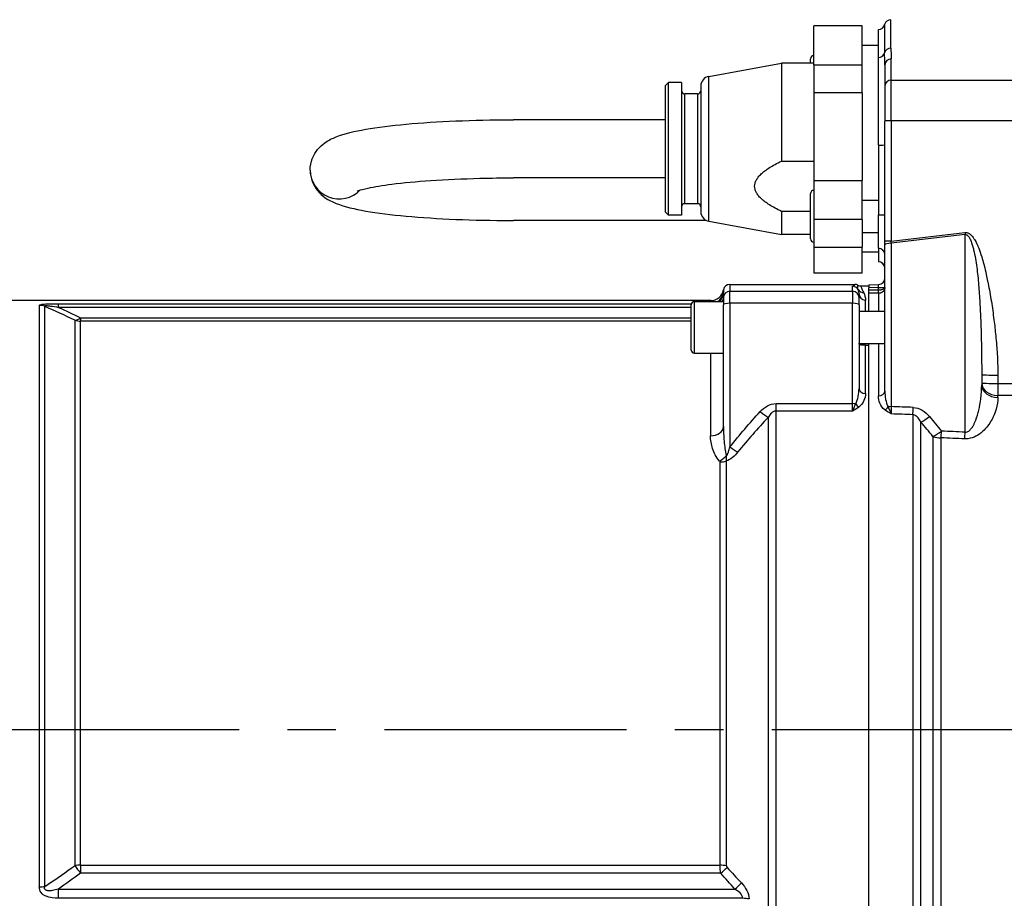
# Model space of a CAD drawing. Header units: millimetres. Extents: x 0 to 8400, y 0 to 5940.
# Tile 44 of 50: x 6719 to 7024, y 3654 to 3926. Entities that reach past the tile are written whole.
import ezdxf

# ---------------------------------------------------------------- set-up
doc = ezdxf.new("R2010")
doc.units = ezdxf.units.MM
doc.header["$LTSCALE"] = 20
doc.linetypes.add('MITTE', pattern=[2, 1.25, -0.25, 0.25, -0.25])
doc.layers.add('02-LINIE-035', color=2, linetype='CONTINUOUS')
doc.layers.add('05-ACHSE', color=1, linetype='MITTE')

msp = doc.modelspace()

# ---------------------------------------------------------------- linework, layer by layer
at = {"layer": '02-LINIE-035'}
for p, q in [((6988.51, 3916.83), (6988.51, 3925.67)), ((6964.64, 3911.73), (6964.64, 3923.8)), ((6979.64, 3923.8), (6964.64, 3923.8)), ((6979.64, 3911.73), (6979.64, 3923.8)), ((6984.64, 3914.01), (6984.64, 3922.67)), ((6986.57, 3924.17), (6986.57, 3915.42)), ((6984.64, 3917.67), (6979.64, 3917.67)), ((6963.64, 3912.17), (6963.64, 3913.54)), ((6984.64, 3886.82), (6984.64, 3914.01)), ((6988.64, 3906.96), (6988.64, 3913.52)), ((6932.11, 3908.11), (6954.64, 3912.17)), ((6954.64, 3912.17), (6954.64, 3881.86)), ((6964.64, 3912.17), (6954.64, 3912.17)), ((6964.64, 3911.73), (6979.64, 3911.73)), ((6964.64, 3911.73), (6964.64, 3903.06)), ((6979.64, 3903.06), (6979.64, 3911.73)), ((6986.64, 3911.68), (6986.64, 3905.21)), ((6932.11, 3863.22), (6932.11, 3908.11)), ((6988.64, 3906.96), (7096.83, 3906.96)), ((6988.64, 3894.35), (6988.64, 3906.96)), ((6918.64, 3905.17), (6919.64, 3906.17)), ((6918.64, 3905.17), (6918.64, 3866.17)), ((6919.64, 3865.17), (6919.64, 3906.17)), ((6923.64, 3906.17), (6919.64, 3906.17)), ((6923.64, 3906.17), (6923.64, 3865.17)), ((6929.64, 3905.16), (6929.64, 3866.18)), ((6986.64, 3905.21), (6986.64, 3894.28)), ((6924.64, 3868.67), (6924.64, 3902.67)), ((6928.64, 3902.67), (6924.64, 3902.67)), ((6928.64, 3902.67), (6928.64, 3868.67)), ((6979.64, 3903.06), (6964.64, 3903.06)), ((6964.64, 3903.06), (6964.64, 3875.84)), ((6979.64, 3903.06), (6979.64, 3875.84)), ((6918.64, 3894.67), (6871.64, 3894.67)), ((7097.03, 3894.35), (6988.64, 3894.35)), ((6988.64, 3894.35), (6988.64, 3857.11)), ((6986.64, 3857.04), (6986.64, 3894.28)), ((6984.64, 3886.82), (6984.64, 3865.19)), ((6954.64, 3881.86), (6964.64, 3881.86)), ((6918.64, 3876.67), (6871.64, 3876.67)), ((6964.64, 3875.84), (6979.64, 3875.84)), ((6964.64, 3875.84), (6964.64, 3863.76)), ((6979.64, 3863.76), (6979.64, 3875.84)), ((6963.64, 3857.8), (6963.64, 3871.8)), ((6928.64, 3868.67), (6924.64, 3868.67)), ((6979.64, 3869.8), (6984.64, 3869.8)), ((6918.64, 3866.17), (6919.64, 3865.17)), ((6923.64, 3865.17), (6919.64, 3865.17)), ((6954.64, 3866.29), (6954.64, 3859.17)), ((6963.64, 3866.29), (6954.64, 3866.29)), ((6984.64, 3854.9), (6984.64, 3865.19)), ((6931.35, 3863.47), (6871.64, 3863.47)), ((6932.11, 3863.22), (6954.64, 3859.17)), ((6979.64, 3863.76), (6964.64, 3863.76)), ((6964.64, 3863.76), (6964.64, 3855.18)), ((6979.64, 3863.76), (6979.64, 3855.18)), ((6963.64, 3859.17), (6954.64, 3859.17)), ((6979.64, 3859.8), (6984.64, 3859.8)), ((7011.51, 3859.09), (6988.58, 3856.43)), ((6988.64, 3857.11), (7011.43, 3859.76)), ((7011.51, 3797.92), (7011.51, 3859.09)), ((6964.64, 3855.18), (6979.64, 3855.18)), ((6964.64, 3855.18), (6964.64, 3847.14)), ((6979.64, 3847.14), (6979.64, 3855.18)), ((6984.64, 3854.9), (6984.64, 3850.7)), ((6986.64, 3855.91), (6986.64, 3857.04)), ((6986.64, 3810.63), (6986.64, 3855.91)), ((6988.58, 3856.43), (6988.58, 3805.82)), ((6984.64, 3853.67), (6979.64, 3853.67)), ((6984.64, 3850.7), (6984.64, 3850.67)), ((6979.64, 3847.14), (6964.64, 3847.14)), ((6938.64, 3843.67), (6977.31, 3843.67)), ((6938.64, 3843.67), (6938.64, 3841.54)), ((6976.64, 3841.54), (6976.64, 3843.04)), ((6981.64, 3843.17), (6979.25, 3843.17)), ((6981.64, 3843.59), (6984.69, 3843.67)), ((6981.64, 3843.59), (6981.64, 3842.59)), ((6984.69, 3842.67), (6981.64, 3842.59)), ((6981.64, 3841.91), (6981.64, 3842.59)), ((6984.69, 3841.89), (6984.69, 3842.67)), ((6984.69, 3842.67), (6986.63, 3842.67)), ((6936.64, 3839.54), (6936.64, 3841.18)), ((6936.64, 3839.54), (6936.64, 3837.32)), ((6938.64, 3841.54), (6976.64, 3841.54)), ((6938.64, 3837.84), (6938.64, 3841.54)), ((6976.64, 3841.54), (6976.64, 3837.84)), ((6978.64, 3840.76), (6978.64, 3839.54)), ((6978.64, 3837.32), (6978.64, 3839.54)), ((6981.64, 3840.92), (6981.64, 3841.91)), ((6981.64, 3835.35), (6981.64, 3840.92)), ((6981.64, 3835.35), (6981.64, 3840.92)), ((6984.64, 3840.91), (6984.64, 3835.35)), ((6932.72, 3838.67), (6690.64, 3838.67)), ((6724.76, 3837.18), (6724.76, 3657.09)), ((6726.47, 3657.2), (6726.47, 3836.88)), ((6730.67, 3837.7), (6926.7, 3837.7)), ((6730.67, 3836.57), (6730.67, 3837.7)), ((6926.64, 3836.57), (6730.67, 3836.57)), ((6926.64, 3823.35), (6926.64, 3837.35)), ((6927.64, 3822.35), (6927.64, 3838.35)), ((6927.64, 3838.35), (6936.64, 3838.35)), ((6936.64, 3799.62), (6936.64, 3837.32)), ((6976.64, 3837.84), (6938.64, 3837.84)), ((6938.64, 3837.84), (6938.64, 3793.32)), ((6976.64, 3806.75), (6976.64, 3837.84)), ((6978.64, 3837.32), (6978.64, 3811.42)), ((6980.64, 3835.35), (6980.64, 3838.82)), ((6737.51, 3833.36), (6926.64, 3833.36)), ((6737.51, 3833.36), (6737.51, 3832.28)), ((6978.64, 3835.35), (6986.64, 3835.35)), ((6735.8, 3832.58), (6735.8, 3663.66)), ((6926.64, 3832.28), (6737.51, 3832.28)), ((6737.51, 3663.76), (6737.51, 3832.28)), ((6978.65, 3825.35), (6986.11, 3825.35)), ((6980.64, 3824.87), (6981.64, 3824.87)), ((6980.64, 3809.91), (6980.64, 3824.87)), ((6981.64, 3585.99), (6981.64, 3825.35)), ((6981.64, 3586.47), (6981.64, 3824.87)), ((6984.64, 3825.35), (6984.64, 3809.12)), ((6927.64, 3822.35), (6936.64, 3822.35)), ((6932.64, 3822.35), (6932.64, 3796.8)), ((7016.64, 3815.75), (7016.64, 3812.52)), ((7021.64, 3815.58), (7021.64, 3812.99)), ((7021.64, 3812.99), (7088.84, 3812.99)), ((7021.64, 3812.99), (7021.64, 3809.3)), ((7093.37, 3809.3), (7021.64, 3809.3)), ((7021.64, 3808.68), (7021.64, 3809.3)), ((6952.96, 3806.75), (6976.64, 3806.75)), ((6952.96, 3804.45), (6952.96, 3806.75)), ((6976.64, 3804.45), (6976.64, 3806.75)), ((6976.64, 3804.45), (6952.96, 3804.45)), ((6952.96, 3606.89), (6952.96, 3804.45)), ((6995.3, 3803.31), (6995.3, 3608.02)), ((7015.61, 3804.27), (7015.61, 3804.27)), ((6950.49, 3802.49), (6950.49, 3608.85)), ((6997.8, 3610.29), (6997.8, 3801.05)), ((7014.24, 3800.38), (7014.24, 3800.38)), ((7001.54, 3796.59), (7001.54, 3614.74)), ((7004.04, 3615.19), (7004.04, 3796.14)), ((6935.58, 3788.67), (6935.58, 3663.76)), ((6937.55, 3663.59), (6937.55, 3789.01)), ((6737.51, 3663.76), (6935.58, 3663.76)), ((6737.51, 3663.76), (6737.51, 3661.27)), ((6935.8, 3661.27), (6737.51, 3661.27)), ((6730.67, 3656.35), (6940.22, 3656.35)), ((6730.67, 3653.52), (6730.67, 3656.35)), ((6942.64, 3653.52), (6730.67, 3653.52))]:
    msp.add_line(p, q, dxfattribs=at)
for centre, radius, start, end in [((6988.51, 3923.67), 2, 90, 165.5225), ((6984.64, 3924.67), 2, 270, 345.5225), ((6964.64, 3913.54), 1, 90, 180), ((6932.64, 3905.16), 3, 100.204, 180), ((6924.64, 3903.67), 1, 180, 270), ((6928.64, 3903.67), 1, 270, 0), ((6964.64, 3871.8), 1, 90, 180), ((6924.64, 3867.67), 1, 90, 180), ((6928.64, 3867.67), 1, 0, 90), ((6932.64, 3866.18), 3, 180, 259.796), ((6964.64, 3857.8), 1, 180, 270), ((6984.64, 3848.67), 2, 0, 90), ((6984.64, 3845.67), 2, 271.5, 0), ((6979.25, 3845.17), 2, 241.0569, 270.0002), ((6932.72, 3842.67), 4, 269.9998, 350.4011), ((6927.64, 3837.35), 1, 90, 180), ((6927.64, 3823.35), 1, 180, 270)]:
    msp.add_arc(centre, radius, start, end, dxfattribs=at)
for centre, major_axis, ratio, start_param, end_param in [((6988.51, 3914.95), (-2, 0), 0.9411, 4.712389, 6.030505), ((6984.64, 3915.89), (2, 0), 0.9411, 4.712389, 6.030505), ((6988.64, 3911.68), (-2, 0), 0.919003, 4.712389, 6.283185), ((6988.64, 3905.21), (-2, 0), 0.87525, 4.712389, 6.283185), ((6988.64, 3894.28), (-2, 0), 0.034899, 4.712389, 6.283185), ((6984.64, 3886.89), (2, 0), 0.034899, 4.712389, 6.283185), ((6817.64, 3879.07), (-9, 0), 0.992503, 0, 2.383191), ((6817.64, 3879.07), (-9, 0), 0.992503, 0, 2.383191), ((6984.64, 3865.26), (2, 0), 0.034899, 4.712389, 6.283185), ((7011.43, 3859.87), (-0.35, 2.98), 0.004035, 1.605469, 1.833841), ((6984.64, 3852.91), (2, 0), 0.994124, 0, 1.570796), ((6988.64, 3857.04), (-2, 0), 0.034899, 4.712389, 6.283185), ((6988.64, 3855.91), (-2, 0), 0.258819, 4.738569, 6.283185), ((6988.64, 3857.22), (0.23, 3.05), 0.002593, 4.449847, 4.678219), ((6984.64, 3848.71), (2, 0), 0.994124, 0, 1.570796), ((6938.64, 3841.67), (0, -2), 0.999657, 3.141593, 4.544806), ((6976.64, 3841.04), (-2, 0), 0.999657, 3.671679, 4.712389), ((6984.64, 3842.67), (0.05, 1), 0.052014, 4.717171, 6.287283), ((6984.52, 3843.34), (2.1, -0.73), 0.374667, 0.066, 0.129249), ((6984.32, 3842.85), (2.29, -0.41), 0.836033, 0.086724, 0.14708), ((6985.63, 3842.67), (0.997, -0.078), 0.769101, 0.018905, 0.101807), ((6932.65, 3841.67), (3.99, -0.23), 0.992701, 5.349275, 6.267419), ((6932.64, 3841.18), (4, 0), 0.938391, 5.427627, 6.283185), ((6932.64, 3839.63), (4, 0), 0.766044, 5.85131, 6.283185), ((6938.64, 3839.54), (-2, 0), 0.999657, 4.712389, 6.283185), ((6976.64, 3839.54), (2, 0), 0.999657, 0, 1.570796), ((6980.09, 3843.06), (-1.79, -0.89), 0.981214, 0.068658, 1.115762), ((6980.64, 3840.76), (-2, 0), 0.968372, 0, 1.570796), ((6029.94, 3705.67), (5289.1, 0), 0.026186, 1.389294, 1.389875), ((6029.91, 3705.67), (5289.1, 0), 0.025997, 1.389294, 1.38987), ((6984.64, 3841.89), (-0.005, -1), 0.026177, 0.181566, 1.570922), ((6984.64, 3842.88), (-2, 0.13), 0.983497, 1.636259, 1.662436), ((6970.75, 4923.24), (-13.93, 1081.34), 0.030154, 3.141059, 3.141862), ((6984.66, 3841.89), (0.022, -1), 0.026171, 0.181507, 1.570225), ((6724.76, 3832.24), (5, 0), 0.988816, 1.22173, 1.570796), ((6938.64, 3837.32), (-2, 0), 0.258819, 4.712389, 6.283185), ((6976.64, 3837.32), (2, 0), 0.258819, 0, 1.570796), ((6737.51, 3837.19), (-2.18, -4.5), 0.460312, 0.204152, 0.809667), ((6737.51, 3837.19), (5, 0), 0.981486, 4.363323, 4.712389), ((7021.64, 3815.75), (-5, 0), 0.034899, 0, 1.570796), ((7021.64, 3813.16), (-5, 0), 0.773341, 0, 1.570796), ((7021.64, 3813.16), (-5, 0), 0.034899, 0, 1.570796), ((7021.64, 3812.52), (-5, 0), 0.768739, 0, 1.570796), ((6980.64, 3811.42), (-2, 0), 0.758102, 0, 1.570796), ((6984.64, 3810.63), (2, 0), 0.752394, 4.712389, 6.283185), ((6976.64, 3806.23), (-2, 0), 0.258819, 4.201538, 4.712389), ((6978.59, 3807.13), (-1.18, 1.61), 0.530864, 1.463735, 2.197776), ((6948.02, 3805.57), (-3.69, 3.37), 0.193992, 1.746345, 2.46419), ((6986.71, 3806.21), (-1.19, -1.61), 0.52466, 0.951527, 1.673373), ((6988.64, 3805.3), (2, 0), 0.258819, 1.596976, 2.072613), ((2294.37, 3704.37), (5441.86, 36.91), 0.025292, 0.527721, 0.530212), ((6988.63, 3806.55), (0.07, -4.31), 0.0137, 4.882967, 5.483053), ((2294.24, 3705.67), (5441.86, 35.61), 0.024405, 0.527732, 0.530157), ((6995.3, 3806.86), (-0.18, -5), 0.036867, 0.78178, 1.310259), ((7021.12, 3803.23), (4.2, -2.71), 0.029316, 1.701466, 1.701511), ((7000.3, 3804.06), (-3.82, -3.23), 0.216786, 0.68941, 1.423128), ((7021.12, 3803.23), (3.64, -3.42), 0.387928, 4.709155, 4.709384), ((6932.64, 3799.62), (4, 0), 0.706433, 4.712389, 6.283185), ((7004.04, 3799.52), (-3.91, -3.12), 0.220646, 0.714145, 1.429216), ((7004.04, 3799.52), (-0.21, -5), 0.038269, 0.830394, 1.310457), ((2294.37, 3704.37), (5308.2, 36), 0.025292, 0.476228, 0.479233), ((7011.38, 3799.21), (-0.21, -5), 0.038365, 0.833408, 1.310471), ((7004.04, 3799.52), (-5, 0), 0.675176, 1.047198, 1.570796), ((2294.24, 3705.67), (5308.2, 34.7), 0.024383, 0.47624, 0.479245), ((6935.44, 3791.55), (2.99, 2.65), 0.534881, 4.269921, 4.969004), ((6938.64, 3794.61), (-3.91, 3.12), 0.205021, 1.732901, 2.404681), ((6935.58, 3791.25), (-4, 0), 0.643441, 1.570796, 2.086345), ((6737.51, 3662.14), (5, 0), 0.324871, 1.570796, 1.919862), ((6737.51, 3662.14), (-2.98, 4.02), 0.104344, 1.105302, 1.710817), ((6935.58, 3662.46), (-4, 0), 0.324871, 4.19684, 4.712389), ((6935.8, 3661.96), (-3.01, -2.63), 0.131656, 1.456325, 2.164251), ((6939.25, 3663.27), (-1.68, 0.44), 0.504214, 0.12986, 0.647525), ((6724.76, 3658.92), (5, 0), 0.365246, 4.712389, 5.061455), ((6940.22, 3657.04), (-2.94, -2.71), 0.128487, 1.452736, 2.181967), ((6942.64, 3651.95), (-4, 0), 0.392088, 4.19684, 4.712389)]:
    msp.add_ellipse(centre, major_axis=major_axis, ratio=ratio, start_param=start_param, end_param=end_param, dxfattribs=at)
for points, knots in [([(6988.51, 3916.83), (6988.51, 3915.92), (6988.61, 3914.94), (6988.63, 3913.89), (6988.64, 3913.76), (6988.64, 3913.64), (6988.64, 3913.52)], [0, 0, 0, 0, 0.896485, 0.896485, 0.896485, 1, 1, 1, 1]), ([(6808.64, 3879.07), (6808.64, 3880.33), (6808.9, 3881.57), (6809.75, 3883.77), (6810.34, 3884.69), (6811.71, 3886.37), (6812.47, 3887), (6814.46, 3888.42), (6815.57, 3888.92), (6819.43, 3890.46), (6822.32, 3891.11), (6829.49, 3892.35), (6833.68, 3892.88), (6843.08, 3893.74), (6848.28, 3894.07), (6859.23, 3894.53), (6864.99, 3894.66), (6871.05, 3894.67), (6871.34, 3894.67), (6871.64, 3894.67)], [6.283185, 6.283185, 6.283185, 6.283185, 6.330219, 6.330219, 6.382543, 6.382543, 6.452393, 6.452393, 6.5814, 6.5814, 6.895559, 6.895559, 7.209718, 7.209718, 7.523877, 7.523877, 7.838037, 7.838037, 7.853982, 7.853982, 7.853982, 7.853982]), ([(6808.64, 3879.07), (6808.64, 3877.81), (6808.9, 3876.57), (6809.75, 3874.36), (6810.34, 3873.44), (6811.71, 3871.77), (6812.47, 3871.14), (6814.46, 3869.72), (6815.57, 3869.21), (6819.43, 3867.68), (6822.32, 3867.03), (6829.49, 3865.78), (6833.68, 3865.26), (6843.08, 3864.4), (6848.28, 3864.06), (6859.23, 3863.6), (6864.99, 3863.48), (6871.05, 3863.47), (6871.34, 3863.47), (6871.64, 3863.47)], [0, 0, 0, 0, 0.047034, 0.047034, 0.099357, 0.099357, 0.169208, 0.169208, 0.298214, 0.298214, 0.612374, 0.612374, 0.926533, 0.926533, 1.240692, 1.240692, 1.554851, 1.554851, 1.570796, 1.570796, 1.570796, 1.570796]), ([(6823.2, 3872.58), (6823.2, 3872.58), (6823.38, 3872.66), (6824.25, 3872.96), (6825.27, 3873.25), (6828.49, 3873.94), (6831.01, 3874.36), (6837.44, 3875.17), (6841.53, 3875.55), (6850.71, 3876.18), (6855.86, 3876.41), (6864.62, 3876.63), (6868.13, 3876.67), (6871.64, 3876.67)], [6.531816, 6.531816, 6.531816, 6.531816, 6.623963, 6.623963, 6.800594, 6.800594, 7.052744, 7.052744, 7.34659, 7.34659, 7.655015, 7.655015, 7.853982, 7.853982, 7.853982, 7.853982]), ([(7011.43, 3859.76), (7011.48, 3859.77), (7011.53, 3859.77), (7011.57, 3859.77), (7011.61, 3859.78), (7011.64, 3859.78), (7011.68, 3859.78), (7011.73, 3859.77), (7011.78, 3859.77), (7011.83, 3859.77), (7011.91, 3859.76), (7011.98, 3859.74), (7012.06, 3859.73), (7012.17, 3859.7), (7012.28, 3859.67), (7012.38, 3859.62), (7012.47, 3859.58), (7012.55, 3859.54), (7012.64, 3859.5), (7012.65, 3859.49), (7012.66, 3859.48), (7012.67, 3859.48), (7012.73, 3859.44), (7012.82, 3859.38), (7012.85, 3859.36), (7012.96, 3859.29), (7013.07, 3859.2), (7013.18, 3859.11), (7013.19, 3859.1), (7013.2, 3859.09), (7013.21, 3859.08), (7013.32, 3858.99), (7013.44, 3858.86), (7013.51, 3858.79), (7013.68, 3858.61), (7013.85, 3858.4), (7014.01, 3858.17), (7014.08, 3858.09), (7014.14, 3858), (7014.2, 3857.9), (7014.28, 3857.79), (7014.38, 3857.63), (7014.43, 3857.54), (7014.67, 3857.16), (7014.9, 3856.73), (7015.13, 3856.25), (7015.27, 3855.95), (7015.41, 3855.64), (7015.54, 3855.31), (7015.6, 3855.18), (7015.66, 3855.02), (7015.7, 3854.92), (7016.02, 3854.13), (7016.33, 3853.23), (7016.63, 3852.23), (7016.86, 3851.5), (7017.08, 3850.73), (7017.3, 3849.9), (7017.33, 3849.76), (7017.37, 3849.6), (7017.4, 3849.5), (7017.62, 3848.63), (7017.84, 3847.71), (7018.05, 3846.74), (7018.2, 3846.09), (7018.34, 3845.42), (7018.48, 3844.72), (7018.53, 3844.47), (7018.59, 3844.19), (7018.63, 3843.97), (7018.81, 3843.09), (7018.97, 3842.18), (7019.14, 3841.25), (7019.3, 3840.32), (7019.47, 3839.31), (7019.62, 3838.38), (7019.91, 3836.52), (7020.18, 3834.69), (7020.42, 3832.75), (7020.64, 3831.06), (7020.82, 3829.41), (7020.98, 3827.78), (7021.01, 3827.55), (7021.03, 3827.35), (7021.05, 3827.09), (7021.24, 3825.1), (7021.38, 3823.2), (7021.48, 3821.36), (7021.58, 3819.34), (7021.64, 3817.42), (7021.64, 3815.58)], [0, 0, 0, 0, 0.001582, 0.001582, 0.001582, 0.002692, 0.002692, 0.002692, 0.004384, 0.004384, 0.004384, 0.006878, 0.006878, 0.006878, 0.010481, 0.010481, 0.010481, 0.013269, 0.013269, 0.013269, 0.013672, 0.013672, 0.013672, 0.015625, 0.015625, 0.015625, 0.023437, 0.023437, 0.023437, 0.024077, 0.024077, 0.024077, 0.03125, 0.03125, 0.03125, 0.048182, 0.048182, 0.048182, 0.054687, 0.054687, 0.054687, 0.0625, 0.0625, 0.0625, 0.096368, 0.096368, 0.096368, 0.117187, 0.117187, 0.117187, 0.125, 0.125, 0.125, 0.192857, 0.192857, 0.192857, 0.242187, 0.242187, 0.242187, 0.25, 0.25, 0.25, 0.31557, 0.31557, 0.31557, 0.359375, 0.359375, 0.359375, 0.375, 0.375, 0.375, 0.4375, 0.4375, 0.4375, 0.5, 0.5, 0.5, 0.625, 0.625, 0.625, 0.734375, 0.734375, 0.734375, 0.75, 0.75, 0.75, 0.868928, 0.868928, 0.868928, 1, 1, 1, 1]), ([(7011.51, 3859.09), (7011.55, 3859.1), (7011.57, 3859.1), (7011.62, 3859.1), (7011.64, 3859.1), (7011.7, 3859.1), (7011.73, 3859.1), (7011.81, 3859.08), (7011.86, 3859.07), (7011.98, 3859.03), (7012.05, 3858.99), (7012.16, 3858.91), (7012.21, 3858.87), (7012.31, 3858.79), (7012.35, 3858.74), (7012.48, 3858.61), (7012.55, 3858.52), (7012.69, 3858.33), (7012.75, 3858.23), (7012.92, 3857.94), (7013.03, 3857.74), (7013.21, 3857.33), (7013.3, 3857.12), (7013.54, 3856.5), (7013.68, 3856.07), (7013.93, 3855.21), (7014.04, 3854.78), (7014.36, 3853.47), (7014.53, 3852.58), (7014.85, 3850.8), (7014.98, 3849.9), (7015.22, 3848.09), (7015.33, 3847.19), (7015.52, 3845.37), (7015.61, 3844.46), (7015.84, 3841.72), (7015.97, 3839.88), (7016.17, 3836.2), (7016.26, 3834.36), (7016.4, 3830.67), (7016.45, 3828.82), (7016.54, 3825.11), (7016.57, 3823.25), (7016.62, 3819.51), (7016.64, 3817.64), (7016.64, 3815.75)], [0, 0, 0, 0, 0.000488, 0.000488, 0.000977, 0.000977, 0.001953, 0.001953, 0.003906, 0.003906, 0.007812, 0.007812, 0.011719, 0.011719, 0.015625, 0.015625, 0.023438, 0.023438, 0.03125, 0.03125, 0.046875, 0.046875, 0.0625, 0.0625, 0.09375, 0.09375, 0.125, 0.125, 0.1875, 0.1875, 0.25, 0.25, 0.3125, 0.3125, 0.375, 0.375, 0.5, 0.5, 0.625, 0.625, 0.75, 0.75, 0.875, 0.875, 1, 1, 1, 1]), ([(6976.64, 3843.04), (6976.64, 3843.05), (6976.64, 3843.07), (6976.66, 3843.08), (6976.68, 3843.12), (6976.73, 3843.16), (6976.79, 3843.19), (6976.82, 3843.21), (6976.86, 3843.23), (6976.89, 3843.25), (6976.96, 3843.28), (6977.04, 3843.32), (6977.11, 3843.35), (6977.2, 3843.4), (6977.28, 3843.44), (6977.32, 3843.49), (6977.37, 3843.53), (6977.38, 3843.57), (6977.36, 3843.62), (6977.35, 3843.63), (6977.33, 3843.65), (6977.31, 3843.67)], [0, 0, 0, 0, 0.078025, 0.078025, 0.078025, 0.251552, 0.251552, 0.251552, 0.333332, 0.333332, 0.333332, 0.503124, 0.503124, 0.503124, 0.715884, 0.715884, 0.715884, 0.919508, 0.919508, 0.919508, 1, 1, 1, 1]), ([(6978.28, 3843.42), (6978.13, 3843.5), (6977.98, 3843.56), (6977.65, 3843.65), (6977.48, 3843.67), (6977.31, 3843.67)], [0.0000018, 0.0000018, 0.0000018, 0.0000018, 0.0506397, 0.0506397, 0.101278, 0.101278, 0.101278, 0.101278]), ([(6978.36, 3842.05), (6978.19, 3842.45), (6978.21, 3842.76), (6978.28, 3843.22), (6978.31, 3843.37), (6978.28, 3843.42)], [0, 0, 0, 0, 0.5, 0.5, 1, 1, 1, 1]), ([(6979.25, 3843.17), (6979.18, 3843.17), (6979.24, 3842.99), (6979.53, 3842.3), (6979.74, 3841.78), (6980.09, 3841.09)], [0, 0, 0, 0, 0.5, 0.5, 1, 1, 1, 1]), ([(6986.63, 3842.67), (6986.63, 3842.65), (6986.62, 3842.62), (6986.62, 3842.6), (6986.6, 3842.55), (6986.57, 3842.51), (6986.54, 3842.46), (6986.46, 3842.37), (6986.35, 3842.29), (6986.21, 3842.21), (6986.18, 3842.19), (6986.14, 3842.18), (6986.11, 3842.16), (6985.99, 3842.11), (6985.86, 3842.06), (6985.72, 3842.03), (6985.65, 3842.01), (6985.57, 3841.99), (6985.49, 3841.97), (6985.41, 3841.96), (6985.33, 3841.94), (6985.24, 3841.93), (6985.07, 3841.91), (6984.88, 3841.9), (6984.69, 3841.89)], [0, 0, 0, 0, 0.057485, 0.057485, 0.057485, 0.178638, 0.178638, 0.178638, 0.41585, 0.41585, 0.41585, 0.47234, 0.47234, 0.47234, 0.64081, 0.64081, 0.64081, 0.727829, 0.727829, 0.727829, 0.816607, 0.816607, 0.816607, 1, 1, 1, 1]), ([(6986.63, 3842.61), (6986.62, 3842.48), (6986.6, 3842.36), (6986.56, 3842.24), (6986.5, 3842.01), (6986.38, 3841.8), (6986.21, 3841.61), (6986.18, 3841.57), (6986.14, 3841.53), (6986.11, 3841.49), (6985.99, 3841.38), (6985.86, 3841.28), (6985.72, 3841.2), (6985.65, 3841.16), (6985.57, 3841.12), (6985.49, 3841.09), (6985.41, 3841.05), (6985.33, 3841.02), (6985.24, 3841), (6985.07, 3840.94), (6984.88, 3840.91), (6984.69, 3840.91)], [0, 0, 0, 0, 0.143679, 0.143679, 0.143679, 0.41668, 0.41668, 0.41668, 0.473003, 0.473003, 0.473003, 0.641286, 0.641286, 0.641286, 0.728179, 0.728179, 0.728179, 0.816836, 0.816836, 0.816836, 1, 1, 1, 1]), ([(6936.66, 3842), (6936.67, 3841.98), (6936.67, 3841.94), (6936.67, 3841.9), (6936.67, 3841.78), (6936.65, 3841.61), (6936.64, 3841.38)], [0, 0, 0, 0, 0.272863, 0.272863, 0.272863, 1, 1, 1, 1]), ([(6978.64, 3840.76), (6978.64, 3840.89), (6978.63, 3841.02), (6978.61, 3841.14), (6978.57, 3841.48), (6978.48, 3841.78), (6978.36, 3842.05)], [0, 0, 0, 0, 0.26442, 0.26442, 0.26442, 1, 1, 1, 1]), ([(6724.76, 3837.18), (6724.76, 3837.28), (6724.92, 3837.37), (6725.29, 3837.45), (6725.29, 3837.45), (6725.3, 3837.45), (6725.31, 3837.45), (6725.68, 3837.53), (6726.22, 3837.58), (6726.8, 3837.61), (6726.82, 3837.61), (6726.83, 3837.62), (6726.84, 3837.62), (6728.03, 3837.69), (6729.36, 3837.7), (6730.67, 3837.7)], [0, 0, 0, 0, 0.25, 0.25, 0.25, 0.255212, 0.255212, 0.255212, 0.5, 0.5, 0.5, 0.505624, 0.505624, 0.505624, 1, 1, 1, 1]), ([(6726.47, 3836.88), (6726.42, 3836.92), (6726.38, 3836.96), (6726.38, 3837), (6726.37, 3837.01), (6726.38, 3837.02), (6726.38, 3837.03), (6726.39, 3837.05), (6726.42, 3837.07), (6726.46, 3837.08), (6726.48, 3837.09), (6726.52, 3837.09), (6726.56, 3837.1), (6726.58, 3837.1), (6726.6, 3837.1), (6726.62, 3837.1), (6726.68, 3837.11), (6726.75, 3837.11), (6726.82, 3837.11), (6726.91, 3837.11), (6727, 3837.1), (6727.1, 3837.1), (6727.26, 3837.08), (6727.44, 3837.07), (6727.61, 3837.05), (6727.8, 3837.03), (6728, 3837), (6728.19, 3836.98), (6729.03, 3836.86), (6729.86, 3836.72), (6730.67, 3836.57)], [0.0000002, 0.0000002, 0.0000002, 0.0000002, 0.0896746, 0.0896746, 0.0896746, 0.1175237, 0.1175237, 0.1175237, 0.1667019, 0.1667019, 0.1667019, 0.2012482, 0.2012482, 0.2012482, 0.2190935, 0.2190935, 0.2190935, 0.2637691, 0.2637691, 0.2637691, 0.3202233, 0.3202233, 0.3202233, 0.4169297, 0.4169297, 0.4169297, 0.526988, 0.526988, 0.526988, 1, 1, 1, 1]), ([(6980.64, 3824.87), (6980.62, 3824.87), (6980.6, 3824.87), (6980.47, 3824.87), (6980.36, 3824.86), (6980.11, 3824.86), (6979.97, 3824.85), (6979.65, 3824.85), (6979.45, 3824.85), (6979.04, 3824.92), (6978.84, 3825.01), (6978.67, 3825.24), (6978.64, 3825.34), (6978.64, 3825.45)], [0.7699377, 0.7699377, 0.7699377, 0.7699377, 0.776967, 0.776967, 0.8231163, 0.8231163, 0.8872727, 0.8872727, 0.9965058, 0.9965058, 1.1407572, 1.1407572, 1.2148424, 1.2148424, 1.2148424, 1.2148424]), ([(6986.11, 3825.35), (6986.31, 3825.35), (6986.46, 3825.41), (6986.6, 3825.57), (6986.64, 3825.66), (6986.64, 3825.76)], [0.2916395, 0.2916395, 0.2916395, 0.2916395, 0.4374772, 0.4374772, 0.5300861, 0.5300861, 0.5300861, 0.5300861]), ([(7011.51, 3797.92), (7011.9, 3797.88), (7012.29, 3798.02), (7012.6, 3798.24), (7012.91, 3798.45), (7013.17, 3798.72), (7013.39, 3799), (7013.64, 3799.32), (7013.86, 3799.67), (7014.05, 3800.02), (7014.19, 3800.28), (7014.32, 3800.55), (7014.45, 3800.81), (7014.92, 3801.84), (7015.26, 3802.92), (7015.54, 3803.99), (7015.6, 3804.22), (7015.66, 3804.46), (7015.72, 3804.69), (7016, 3805.88), (7016.21, 3807.08), (7016.36, 3808.26), (7016.54, 3809.69), (7016.64, 3811.11), (7016.64, 3812.52)], [0, 0, 0, 0, 0.0625, 0.0625, 0.0625, 0.125, 0.125, 0.125, 0.19686, 0.19686, 0.19686, 0.25, 0.25, 0.25, 0.45489, 0.45489, 0.45489, 0.5, 0.5, 0.5, 0.726423, 0.726423, 0.726423, 1, 1, 1, 1]), ([(6977.61, 3806.68), (6978.05, 3807.39), (6978.25, 3808.17), (6978.4, 3808.94), (6978.41, 3808.96), (6978.41, 3808.99), (6978.42, 3809.02), (6978.57, 3809.81), (6978.64, 3810.62), (6978.64, 3811.42)], [0, 0, 0, 0, 0.483771, 0.483771, 0.483771, 0.5, 0.5, 0.5, 1, 1, 1, 1]), ([(6980.64, 3809.91), (6980.64, 3809.17), (6980.48, 3808.42), (6980.17, 3807.7), (6979.85, 3806.97), (6979.38, 3806.25), (6978.59, 3805.68)], [0, 0, 0, 0, 0.499277, 0.499277, 0.499277, 1, 1, 1, 1]), ([(6986.71, 3804.77), (6985.91, 3805.35), (6985.43, 3806.1), (6985.11, 3806.84), (6984.79, 3807.59), (6984.64, 3808.36), (6984.64, 3809.12)], [0, 0, 0, 0, 0.5, 0.5, 0.5, 1, 1, 1, 1]), ([(6986.64, 3810.63), (6986.64, 3809.8), (6986.71, 3808.97), (6986.86, 3808.15), (6986.86, 3808.13), (6986.87, 3808.1), (6986.87, 3808.07), (6987.03, 3807.28), (6987.23, 3806.48), (6987.67, 3805.76)], [0, 0, 0, 0, 0.5, 0.5, 0.5, 0.516276, 0.516276, 0.516276, 1, 1, 1, 1]), ([(6976.64, 3804.45), (6976.64, 3804.45), (6976.64, 3804.46), (6976.64, 3804.46), (6976.72, 3804.62), (6976.81, 3804.8), (6976.89, 3804.98), (6976.98, 3805.16), (6977.06, 3805.35), (6977.14, 3805.54), (6977.3, 3805.91), (6977.46, 3806.29), (6977.61, 3806.68)], [0, 0, 0, 0, 0.004938, 0.004938, 0.004938, 0.2633, 0.2633, 0.2633, 0.519574, 0.519574, 0.519574, 1, 1, 1, 1]), ([(7021.64, 3808.68), (7021.64, 3807.46), (7021.45, 3806.22), (7021.08, 3804.98), (7020.86, 3804.22), (7020.58, 3803.46), (7020.23, 3802.7), (7020, 3802.21), (7019.74, 3801.72), (7019.44, 3801.23), (7019.43, 3801.21), (7019.42, 3801.19), (7019.41, 3801.17), (7018.66, 3799.95), (7017.72, 3798.74), (7016.47, 3797.72), (7016.45, 3797.71), (7016.42, 3797.69), (7016.4, 3797.67), (7015.18, 3796.7), (7013.53, 3795.87), (7011.71, 3795.84), (7011.6, 3795.84), (7011.49, 3795.84), (7011.38, 3795.84)], [0, 0, 0, 0, 0.247098, 0.247098, 0.247098, 0.397904, 0.397904, 0.397904, 0.495871, 0.495871, 0.495871, 0.5, 0.5, 0.5, 0.745702, 0.745702, 0.745702, 0.75, 0.75, 0.75, 0.985724, 0.985724, 0.985724, 1, 1, 1, 1]), ([(6952.96, 3804.45), (6952.77, 3804.45), (6952.59, 3804.42), (6952.42, 3804.37), (6952.15, 3804.28), (6951.9, 3804.13), (6951.68, 3803.96), (6951.57, 3803.87), (6951.46, 3803.77), (6951.35, 3803.66), (6951.01, 3803.31), (6950.73, 3802.9), (6950.49, 3802.49)], [0, 0, 0, 0, 0.155563, 0.155563, 0.155563, 0.407438, 0.407438, 0.407438, 0.542309, 0.542309, 0.542309, 1, 1, 1, 1]), ([(6978.59, 3805.68), (6977.99, 3805.24), (6977.32, 3804.85), (6976.65, 3804.46), (6976.64, 3804.45), (6976.64, 3804.45), (6976.64, 3804.45)], [0, 0, 0, 0, 0.995215, 0.995215, 0.995215, 1, 1, 1, 1]), ([(6988.64, 3803.55), (6988.63, 3803.55), (6988.63, 3803.55), (6988.63, 3803.55), (6987.97, 3803.94), (6987.31, 3804.34), (6986.71, 3804.77)], [0, 0, 0, 0, 0.004863, 0.004863, 0.004863, 1, 1, 1, 1]), ([(6987.67, 3805.76), (6987.83, 3805.37), (6987.99, 3804.99), (6988.14, 3804.63), (6988.22, 3804.44), (6988.3, 3804.25), (6988.39, 3804.07), (6988.47, 3803.89), (6988.55, 3803.72), (6988.63, 3803.56), (6988.63, 3803.55), (6988.64, 3803.55), (6988.64, 3803.55)], [0, 0, 0, 0, 0.481133, 0.481133, 0.481133, 0.737054, 0.737054, 0.737054, 0.994978, 0.994978, 0.994978, 1, 1, 1, 1]), ([(6997.8, 3801.05), (6997.56, 3801.51), (6997.28, 3801.95), (6996.93, 3802.35), (6996.76, 3802.55), (6996.57, 3802.74), (6996.35, 3802.89), (6996.19, 3803.01), (6996.02, 3803.11), (6995.83, 3803.19), (6995.66, 3803.25), (6995.48, 3803.3), (6995.3, 3803.31)], [0, 0, 0, 0, 0.461269, 0.461269, 0.461269, 0.686871, 0.686871, 0.686871, 0.851732, 0.851732, 0.851732, 1, 1, 1, 1]), ([(6935.44, 3788.97), (6934.37, 3790.14), (6933.73, 3791.49), (6932.86, 3794.14), (6932.64, 3795.47), (6932.64, 3796.8)], [0, 0, 0, 0, 0.5, 0.5, 1, 1, 1, 1]), ([(6936.64, 3799.62), (6936.64, 3798.13), (6936.71, 3796.64), (6936.85, 3795.15), (6936.85, 3795.12), (6936.85, 3795.09), (6936.85, 3795.06), (6937, 3793.6), (6937.18, 3792.12), (6937.57, 3790.68)], [0, 0, 0, 0, 0.5, 0.5, 0.5, 0.509538, 0.509538, 0.509538, 1, 1, 1, 1]), ([(6941.1, 3791.77), (6940.62, 3791.17), (6940.1, 3790.6), (6939.5, 3790.1), (6939.47, 3790.08), (6939.45, 3790.05), (6939.42, 3790.03), (6938.85, 3789.56), (6938.2, 3789.16), (6937.55, 3789.01)], [0, 0, 0, 0, 0.5, 0.5, 0.5, 0.5239, 0.5239, 0.5239, 1, 1, 1, 1]), ([(6937.55, 3789.01), (6937.57, 3789.11), (6937.58, 3789.22), (6937.58, 3789.32), (6937.6, 3789.59), (6937.6, 3789.87), (6937.59, 3790.16), (6937.59, 3790.33), (6937.58, 3790.5), (6937.57, 3790.68)], [0, 0, 0, 0, 0.204991, 0.204991, 0.204991, 0.708562, 0.708562, 0.708562, 1, 1, 1, 1]), ([(6937.57, 3790.68), (6937.6, 3790.68), (6937.62, 3790.69), (6937.64, 3790.7), (6937.66, 3790.71), (6937.68, 3790.72), (6937.69, 3790.73), (6937.73, 3790.76), (6937.76, 3790.8), (6937.79, 3790.83), (6937.85, 3790.9), (6937.89, 3790.98), (6937.93, 3791.06), (6938.02, 3791.23), (6938.09, 3791.41), (6938.16, 3791.58), (6938.18, 3791.66), (6938.21, 3791.73), (6938.23, 3791.8), (6938.4, 3792.3), (6938.52, 3792.81), (6938.64, 3793.32)], [0, 0, 0, 0, 0.028854, 0.028854, 0.028854, 0.048949, 0.048949, 0.048949, 0.096785, 0.096785, 0.096785, 0.187795, 0.187795, 0.187795, 0.378495, 0.378495, 0.378495, 0.458256, 0.458256, 0.458256, 1, 1, 1, 1]), ([(6935.44, 3788.97), (6935.46, 3788.94), (6935.49, 3788.91), (6935.51, 3788.88), (6935.54, 3788.83), (6935.57, 3788.78), (6935.58, 3788.73), (6935.58, 3788.71), (6935.58, 3788.69), (6935.58, 3788.67)], [0, 0, 0, 0, 0.325341, 0.325341, 0.325341, 0.817251, 0.817251, 0.817251, 1, 1, 1, 1]), ([(6726.47, 3657.2), (6729.22, 3659.04), (6731.95, 3660.92), (6734.65, 3662.84), (6735.03, 3663.11), (6735.42, 3663.39), (6735.8, 3663.66)], [0, 0, 0, 0, 0.875814, 0.875814, 0.875814, 1, 1, 1, 1]), ([(6935.8, 3661.27), (6935.77, 3661.49), (6935.73, 3661.71), (6935.7, 3661.94), (6935.62, 3662.55), (6935.58, 3663.17), (6935.58, 3663.76)], [0, 0, 0, 0, 0.267529, 0.267529, 0.267529, 1, 1, 1, 1]), ([(6730.67, 3653.52), (6729.36, 3653.52), (6728.02, 3653.65), (6726.84, 3654.16), (6726.83, 3654.16), (6726.81, 3654.17), (6726.8, 3654.17), (6726.22, 3654.43), (6725.67, 3654.81), (6725.31, 3655.3), (6725.3, 3655.31), (6725.29, 3655.32), (6725.29, 3655.34), (6724.92, 3655.84), (6724.76, 3656.47), (6724.76, 3657.09)], [0, 0, 0, 0, 0.4944, 0.4944, 0.4944, 0.5, 0.5, 0.5, 0.744851, 0.744851, 0.744851, 0.75, 0.75, 0.75, 1, 1, 1, 1]), ([(6730.67, 3656.35), (6730.04, 3656.17), (6729.39, 3656.01), (6728.74, 3655.92), (6728.36, 3655.87), (6727.98, 3655.84), (6727.6, 3655.85), (6727.52, 3655.86), (6727.43, 3655.87), (6727.35, 3655.88), (6727.21, 3655.9), (6727.07, 3655.92), (6726.94, 3655.97), (6726.86, 3656), (6726.79, 3656.03), (6726.73, 3656.07), (6726.67, 3656.11), (6726.61, 3656.16), (6726.56, 3656.21), (6726.55, 3656.23), (6726.54, 3656.24), (6726.53, 3656.25), (6726.47, 3656.32), (6726.42, 3656.41), (6726.4, 3656.5), (6726.38, 3656.58), (6726.37, 3656.66), (6726.38, 3656.73), (6726.38, 3656.83), (6726.39, 3656.94), (6726.42, 3657.04), (6726.43, 3657.09), (6726.45, 3657.15), (6726.47, 3657.2)], [0, 0, 0, 0, 0.3701426, 0.3701426, 0.3701426, 0.5829279, 0.5829279, 0.5829279, 0.6308234, 0.6308234, 0.6308234, 0.7113576, 0.7113576, 0.7113576, 0.7555012, 0.7555012, 0.7555012, 0.7985446, 0.7985446, 0.7985446, 0.80792, 0.80792, 0.80792, 0.8638676, 0.8638676, 0.8638676, 0.9084075, 0.9084075, 0.9084075, 0.9676844, 0.9676844, 0.9676844, 0.9999998, 0.9999998, 0.9999998, 0.9999998]), ([(6942.2, 3658.29), (6942.85, 3657.6), (6943.44, 3656.82), (6943.88, 3655.98), (6944.33, 3655.14), (6944.61, 3654.21), (6944.61, 3653.32)], [0, 0, 0, 0, 0.5, 0.5, 0.5, 1, 1, 1, 1]), ([(6942.64, 3653.52), (6942.64, 3654.13), (6942.24, 3654.72), (6941.78, 3655.18), (6941.32, 3655.63), (6940.78, 3656.01), (6940.22, 3656.35)], [0, 0, 0, 0, 0.5, 0.5, 0.5, 1, 1, 1, 1])]:
    msp.add_open_spline(points, degree=3, knots=knots, dxfattribs=at)
for points in [[(6986.64, 3911.68), (6986.64, 3913.16), (6986.57, 3914.41), (6986.57, 3915.42)], [(6936.64, 3841.38), (6936.64, 3841.34), (6936.64, 3841.28), (6936.64, 3841.18)], [(6980.09, 3841.09), (6980.4, 3840.47), (6980.64, 3839.71), (6980.64, 3838.82)], [(6735.8, 3832.58), (6732.73, 3834.05), (6729.61, 3835.48), (6726.47, 3836.88)], [(6730.67, 3836.57), (6732.97, 3835.52), (6735.25, 3834.45), (6737.51, 3833.36)], [(6932.7, 3838.35), (6932.72, 3838.56), (6932.73, 3838.67), (6932.72, 3838.67)], [(6948.02, 3804.27), (6949.3, 3805.66), (6951.02, 3806.75), (6952.96, 3806.75)], [(6938.64, 3793.32), (6941.63, 3797.08), (6944.78, 3800.72), (6948.02, 3804.27)], [(6995.43, 3805.57), (6997.44, 3805.5), (6999.17, 3804.26), (7000.43, 3802.77)], [(6950.49, 3802.49), (6947.25, 3799.01), (6944.1, 3795.44), (6941.1, 3791.77)], [(7001.54, 3796.59), (7000.31, 3798.09), (6999.06, 3799.58), (6997.8, 3801.05)], [(7000.43, 3802.77), (7001.7, 3801.27), (7002.94, 3799.76), (7004.17, 3798.22)], [(7019.38, 3801.12), (7019.38, 3801.12), (7019.38, 3801.12), (7019.38, 3801.12)], [(6937.78, 3663.1), (6939.23, 3661.48), (6940.7, 3659.88), (6942.2, 3658.29)], [(6737.51, 3661.27), (6735.25, 3659.6), (6732.97, 3657.96), (6730.67, 3656.35)], [(6940.22, 3656.35), (6938.73, 3657.97), (6937.25, 3659.61), (6935.8, 3661.27)]]:
    msp.add_open_spline(points, degree=3, dxfattribs=at)
msp.add_rational_spline([(6954.64, 3866.29), (6938.44, 3874.07), (6954.64, 3881.86)], [1.09087378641, 1.15632621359, 1.09087378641], degree=2, dxfattribs=at)
at = {"layer": '05-ACHSE', "ltscale": 3}
msp.add_line((7506.64, 3705.67), (6430.15, 3705.67), dxfattribs=at)

doc.saveas('drawing.dxf')
